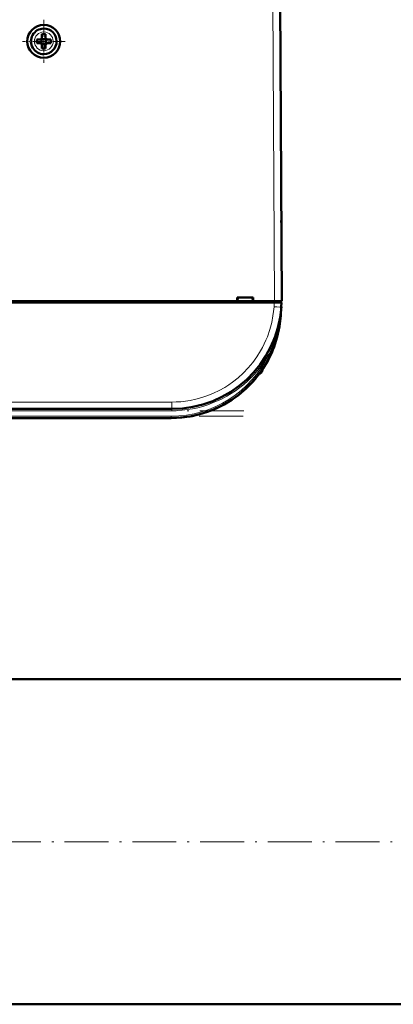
# Model space of a CAD drawing. Extents: x -1768 to 2122, y -1726 to 708.
# Tile 19 of 71: x -47 to 56, y -1670 to -1401. Entities that reach past the tile are written whole.
import ezdxf

# ---------------------------------------------------------------- set-up
doc = ezdxf.new("R2010")
doc.units = 0
doc.linetypes.add('DASHDOT', pattern=[18.5, 12, -3, 0.5, -3])

msp = doc.modelspace()

# ---------------------------------------------------------------- linework, layer by layer
at = {"color": 7, "lineweight": 18}
for p, q in [((22.64, -1395.69), (23.07, -1477.74)), ((-39.95, -1404.16), (-39.93, -1404.16)), ((-42.5, -1406.76), (-42.5, -1406.73)), ((-37.36, -1406.71), (-37.36, -1406.73)), ((-39.91, -1409.31), (-39.93, -1409.31)), ((22.96, -1479.33), (23.04, -1478.14)), ((23.07, -1477.74), (23.07, -1478.14)), ((24.95, -1479.45), (24.95, -1479.33)), ((24.73, -1481.83), (24.78, -1481.83)), ((21.22, -1492.17), (21.09, -1492.1)), ((21.53, -1492.34), (21.22, -1492.17)), ((19.71, -1496.53), (19.71, -1496.81)), ((-4.97, -1505.38), (-201.9, -1505.38)), ((-4.97, -1507.74), (-201.9, -1507.74)), ((-4.97, -1505.38), (-4.97, -1507.24)), ((-4.97, -1507.74), (-4.97, -1507.24)), ((-5.15, -1509.24), (-201.72, -1509.24)), ((-5.15, -1509.24), (-5.15, -1509.74))]:
    msp.add_line(p, q, dxfattribs=at)
at = {"color": 7, "lineweight": 50}
for p, q in [((25.07, -1477.74), (24.64, -1395.69)), ((-40.43, -1404.81), (-40.43, -1405.73)), ((-39.43, -1405.73), (-39.43, -1404.81)), ((-41.85, -1406.23), (-40.93, -1406.23)), ((-41.85, -1407.23), (-40.93, -1407.23)), ((-40.57, -1406.1), (-40.58, -1406.09)), ((-40.57, -1407.37), (-40.58, -1407.38)), ((-40.57, -1406.1), (-40.57, -1407.37)), ((-39.29, -1406.1), (-40.57, -1406.1)), ((-40.57, -1407.37), (-39.29, -1407.37)), ((-40.43, -1407.73), (-40.43, -1408.66)), ((-39.43, -1407.73), (-39.43, -1408.66)), ((-39.28, -1406.09), (-39.29, -1406.1)), ((-39.29, -1406.1), (-39.29, -1407.37)), ((-39.29, -1407.37), (-39.28, -1407.38)), ((-38.01, -1406.23), (-38.93, -1406.23)), ((-38.01, -1407.23), (-38.93, -1407.23)), ((24.95, -1456.23), (24.95, -1455.69)), ((23.04, -1478.14), (-229.91, -1478.14)), ((-95.73, -1477.74), (12.86, -1477.74)), ((12.86, -1477.74), (12.86, -1476.74)), ((12.86, -1476.74), (17.27, -1476.74)), ((12.86, -1477.74), (13, -1477.74)), ((12.92, -1477.74), (17.22, -1477.74)), ((13.07, -1476.74), (13, -1477.74)), ((17.07, -1476.74), (17.13, -1477.74)), ((17.13, -1477.74), (17.27, -1477.74)), ((17.27, -1476.74), (17.27, -1477.74)), ((17.27, -1477.74), (23.07, -1477.74)), ((25.04, -1478.14), (23.04, -1478.14)), ((24.77, -1478.14), (24.77, -1477.74)), ((25.04, -1478.14), (24.95, -1479.33)), ((24.95, -1479.33), (24.78, -1481.83)), ((24.62, -1482.15), (24.62, -1482.15)), ((24.62, -1482.16), (24.62, -1482.16)), ((24.67, -1481.83), (24.68, -1481.77)), ((24.73, -1481.83), (24.68, -1482.19)), ((24.73, -1481.82), (24.69, -1482.2)), ((17.58, -1499.32), (17.56, -1499.34)), ((17.87, -1498.97), (17.6, -1499.3)), ((17.91, -1498.93), (17.61, -1499.29)), ((16.9, -1500.08), (17.11, -1499.86)), ((16.9, -1500.08), (16.91, -1500.07)), ((16.93, -1500.05), (16.91, -1500.08)), ((16.91, -1500.07), (16.91, -1500.08)), ((16.91, -1500.08), (16.91, -1500.08)), ((16.94, -1500.04), (16.94, -1500.04)), ((17.21, -1499.74), (17.07, -1499.89)), ((17.22, -1499.73), (17.08, -1499.89)), ((17.08, -1499.88), (17.15, -1499.81)), ((-4.97, -1507.24), (-201.9, -1507.24)), ((-5.15, -1509.74), (-201.72, -1509.74)), ((133.12, -1581.15), (-73.28, -1581.15)), ((622.57, -1670.05), (-329.43, -1670.05))]:
    msp.add_line(p, q, dxfattribs=at)
at = {"color": 7, "linetype": 'DASHDOT', "lineweight": 18, "ltscale": 0.292502}
msp.add_line((-39.93, -1400.88), (-39.93, -1412.58), dxfattribs=at)
at = {"color": 7, "linetype": 'DASHDOT', "lineweight": 18, "ltscale": 0.2925}
msp.add_line((-34.08, -1406.73), (-45.78, -1406.73), dxfattribs=at)
at = {"color": 7, "linetype": 'DASHDOT', "lineweight": 18, "ltscale": 0.012015}
msp.add_line((23.07, -1477.7), (23.07, -1478.18), dxfattribs=at)
at = {"color": 7, "linetype": 'DASHDOT', "lineweight": 18}
for p, q in [((14.72, -1507.74), (-221.59, -1507.74)), ((14.51, -1509.24), (-221.38, -1509.24)), ((717.77, -1625.6), (-424.63, -1625.6))]:
    msp.add_line(p, q, dxfattribs=at)
at = {"color": 7, "lineweight": 18}
for points in [[(-4.97, -1505.38), (-3.74, -1505.35), (-2.47, -1505.27), (-1.23, -1505.13), (0.03, -1504.93), (1.64, -1504.59), (3.28, -1504.14), (4.92, -1503.57), (6.46, -1502.94), (7.98, -1502.2), (9.49, -1501.36), (10.57, -1500.67), (11.63, -1499.92), (13.13, -1498.74), (14.55, -1497.45), (15.9, -1496.03), (17.15, -1494.54), (18.28, -1492.98), (19.28, -1491.38), (19.8, -1490.42), (20.29, -1489.45), (20.73, -1488.47), (21.14, -1487.49), (21.82, -1485.53), (22.32, -1483.65), (22.67, -1481.82), (22.85, -1480.56), (22.96, -1479.33)], [(24.68, -1482.19), (24.41, -1483.96), (24.03, -1485.71), (23.55, -1487.42), (22.85, -1489.44), (22.23, -1490.9), (21.53, -1492.33)]]:
    msp.add_lwpolyline(points, dxfattribs=at)
at = {"color": 7, "lineweight": 50}
msp.add_circle((-39.93, -1406.73), 4.5, dxfattribs=at)
for centre, radius, start, end in [((-39.93, -1406.73), 3.5, 90.5294, 270.5294), ((-39.93, -1421.91), 17.1, 89.9978, 91.6733), ((-39.93, -1406.73), 3.5, 270.5294, 90.5294), ((-39.93, -1421.91), 17.1, 88.3267, 90.0022), ((-24.76, -1406.73), 17.1, 178.3267, 180.0022), ((-24.72, -1406.73), 17.14, 179.9996, 181.6715), ((-40.93, -1405.73), 0.5, 270, 360), ((-40.93, -1407.73), 0.5, 0, 90), ((-38.93, -1405.73), 0.5, 180, 270), ((-38.93, -1407.73), 0.5, 90, 180), ((-55.1, -1406.73), 17.1, 359.9978, 1.6733), ((-55.14, -1406.73), 17.14, 358.3285, 0.0004), ((-39.93, -1391.53), 17.13, 268.3286, 271.6729), ((22.96, -1456.74), 2, 0.3, 0.8423), ((-4.97, -1477.24), 30, 270, 356), ((-5.15, -1479.74), 30, 270, 356), ((24.76, -1481.74), 0.0872, 210.963, 254.4077), ((-5.15, -1479.74), 30, 270, 346.5066), ((-4.97, -1477.24), 30, 336.0228, 341.4432), ((-5.15, -1479.74), 30, 326.3789, 338.6162), ((-4.85, -1477.31), 29.86, 330.2994, 333.6542), ((18.46, -1496.44), 1.3, 290.0791, 343.3985), ((18.46, -1496.44), 1.3, 290.0783, 343.3985), ((11.08, -1494.24), 9, 343.3984, 346.4437), ((11.08, -1494.24), 9, 343.3984, 346.444), ((-5.15, -1479.74), 30, 317.7896, 319.4459), ((-4.87, -1479.98), 29.63, 318.847, 319.971), ((-4.76, -1480.07), 29.49, 318.9322, 320.0996), ((-5.15, -1479.74), 30, 320.0609, 323.3274)]:
    msp.add_arc(centre, radius, start, end, dxfattribs=at)
at = {"color": 7, "lineweight": 18}
for centre, radius, start, end in [((-39.93, -1406.73), 2.57, 90.5294, 180), ((-39.93, -1406.73), 2.57, 0.5294, 90), ((-39.93, -1406.73), 2.57, 180.5294, 270), ((-39.93, -1406.73), 2.57, 270.5294, 360), ((-35.78, -1475.09), 60.89, 353.6418, 356.0008), ((-5.15, -1479.74), 29.5, 270, 334.723), ((-4.97, -1477.25), 30.49, 312.9537, 330.3448), ((-4.97, -1477.25), 30.49, 269.9925, 312.9526)]:
    msp.add_arc(centre, radius, start, end, dxfattribs=at)
at = {"color": 7, "lineweight": 50}
for centre, major_axis, ratio, start_param, end_param in [((23.07, -1477.75), (2, 0.01), 0.005236, 0, 1.570769), ((25.15, -1482.23), (0.524, -0.085), 0.13753, 3.147561, 3.660275), ((25.11, -1482.24), (0.494, -0.081), 0.135092, 3.138656, 3.687944), ((25.17, -1481.86), (0.494, -0.076), 0.164348, 3.1416, 3.606569)]:
    msp.add_ellipse(centre, major_axis=major_axis, ratio=ratio, start_param=start_param, end_param=end_param, dxfattribs=at)
at = {"color": 7, "lineweight": 18}
msp.add_ellipse((22.96, -1479.19), major_axis=(2, -0.14), ratio=0.069587, start_param=4.717255, end_param=6.283185, dxfattribs=at)

doc.saveas('drawing.dxf')
